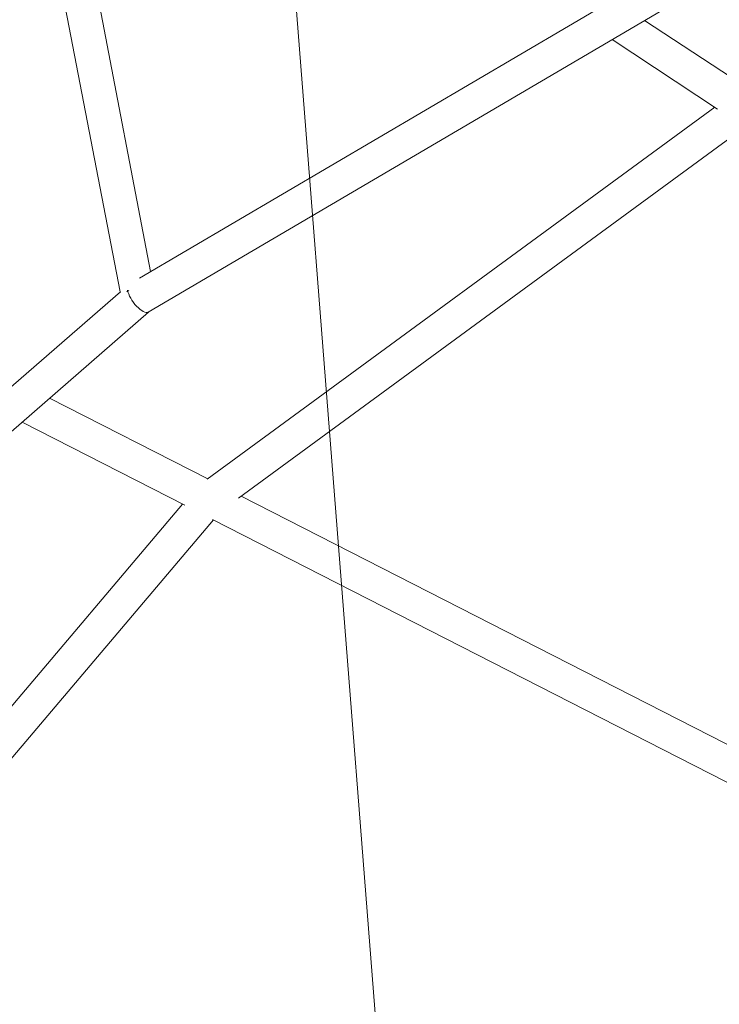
# Model space of a CAD drawing. Extents: x 5459245 to 5462690, y 5971016 to 5972523.
# Tile 143 of 198: x 5462452.285 to 5462452.616, y 5972213.45 to 5972213.917. Entities that reach past the tile are written whole.
import ezdxf

# ---------------------------------------------------------------- set-up
doc = ezdxf.new("R2010")
doc.units = 0
doc.layers.add('A_MAŁA ARCHITEKTURA', color=195, linetype='CONTINUOUS', lineweight=9)
doc.layers.add('ADT CCTV', color=102, linetype='CONTINUOUS')

# ---------------------------------------------------------------- blocks, each defined once
blk = doc.blocks.new('A$C43995eb0')
at = {"layer": 'A_MAŁA ARCHITEKTURA', "linetype": 'Continuous'}
for p, q in [((1539.24, -66.5), (1539.24, -533.9)), ((1555.24, -541), (1555.24, -66.5)), ((1540.76, -534.66), (1274.28, -400.67)), ((1257.73, -410.2), (1251.59, -466.29)), ((1266.64, -475.88), (1273.16, -416.32)), ((1272.98, -417.92), (1539.48, -551.93)), ((1481.72, -612.89), (1208.15, -438.62)), ((1202.19, -453.79), (1469.14, -623.85)), ((1853.8, -610.57), (1555.24, -540.53)), ((1539.24, -551.81), (1539.24, -635.97)), ((1555.24, -642.39), (1555.24, -555.83)), ((1555.24, -556.97), (1853.14, -626.85)), ((1778.42, -732.02), (1481.63, -612.83)), ((1464.1, -620.63), (1354.96, -705.72)), ((1364.8, -718.34), (1479.24, -629.11)), ((1479.07, -629.05), (1768.35, -745.22))]:
    blk.add_line(p, q, dxfattribs=at)
at = {"layer": 'A_MAŁA ARCHITEKTURA', "linetype": 'Continuous', "flags": 128}
blk.add_lwpolyline([(1477.67, -626.32), (1477.46, -626.22), (1476.74, -625.8)], dxfattribs=at)
at = {"layer": 'A_MAŁA ARCHITEKTURA', "linetype": 'Continuous'}
blk.add_ellipse((1477.95, -619.98), major_axis=(3.67, 7.14), ratio=0.381673, start_param=3.830399, end_param=6.247732, dxfattribs=at)
blk.add_ellipse((1477.95, -619.98), major_axis=(3.67, 7.14), ratio=0.381673, start_param=3.830399, end_param=6.247732, dxfattribs=at)
blk.add_open_spline([(768.63, -596.05), (771.65, -599.17), (780.31, -608.14), (794.77, -622.76), (812.06, -639.86), (829.56, -656.71), (847.24, -673.32), (865.1, -689.7), (883.15, -705.82), (901.38, -721.7), (919.78, -737.33), (938.36, -752.71), (957.11, -767.84), (976.03, -782.7), (995.11, -797.31), (1014.36, -811.66), (1033.77, -825.75), (1053.33, -839.57), (1073.05, -853.12), (1092.91, -866.4), (1112.93, -879.41), (1133.09, -892.15), (1153.39, -904.61), (1173.83, -916.79), (1194.41, -928.7), (1215.11, -940.32), (1235.95, -951.66), (1256.91, -962.72), (1277.99, -973.49), (1299.2, -983.97), (1320.52, -994.16), (1341.95, -1004.07), (1363.49, -1013.68), (1385.14, -1022.99), (1406.89, -1032.01), (1428.74, -1040.74), (1450.68, -1049.16), (1472.72, -1057.29), (1494.85, -1065.11), (1517.06, -1072.64), (1539.36, -1079.86), (1561.73, -1086.78), (1584.18, -1093.39), (1606.7, -1099.69), (1629.3, -1105.69), (1651.95, -1111.39), (1674.67, -1116.77), (1697.45, -1121.84), (1720.28, -1126.61), (1743.17, -1131.06), (1766.1, -1135.2), (1789.08, -1139.03), (1812.09, -1142.55), (1835.15, -1145.75), (1858.24, -1148.64), (1881.36, -1151.22), (1904.5, -1153.48), (1927.67, -1155.42), (1950.86, -1157.05), (1974.07, -1158.37), (1997.29, -1159.37), (2019.69, -1160.04), (2034.36, -1160.25), (2041.28, -1160.34)], degree=3, knots=[0, 0, 0, 0, 0.008859, 0.025435, 0.04201, 0.058584, 0.075158, 0.09173, 0.108302, 0.124873, 0.141442, 0.158011, 0.174578, 0.191145, 0.20771, 0.224275, 0.240838, 0.257401, 0.273962, 0.290523, 0.307082, 0.32364, 0.340197, 0.356754, 0.373309, 0.389863, 0.406416, 0.422968, 0.439519, 0.456068, 0.472617, 0.489165, 0.505712, 0.522258, 0.538803, 0.555347, 0.57189, 0.588432, 0.604973, 0.621513, 0.638052, 0.654591, 0.671129, 0.687665, 0.704202, 0.720737, 0.737272, 0.753806, 0.770339, 0.786872, 0.803404, 0.819936, 0.836467, 0.852998, 0.869528, 0.886058, 0.902587, 0.919116, 0.935645, 0.952174, 0.968702, 0.98523, 1, 1, 1, 1], dxfattribs=at)
blk = doc.blocks.new('A770198')
at = {"layer": 'ADT CCTV', "color": 140, "lineweight": 9}
blk.add_line((0.17296, 22.25893), (26.10176, 22.24412), dxfattribs=at)
blk = doc.blocks.new('G$CFAE608CC')
at = {"layer": 'ADT CCTV', "rotation": 90}
blk.add_blockref('A770198', (38.08383, 0), dxfattribs=at)

msp = doc.modelspace()

# ---------------------------------------------------------------- block references
at = {"layer": 'A_MAŁA ARCHITEKTURA', "xscale": 0.001, "yscale": 0.001, "zscale": 0.001, "rotation": 242.9301705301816}
msp.add_blockref('A$C43995eb0', (5462453.5658, 5972214.81866), dxfattribs=at)
at = {"layer": 'ADT CCTV', "rotation": 184.5356804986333}
msp.add_blockref('G$CFAE608CC', (5462467.50941, 5972223.83045), dxfattribs=at)

doc.saveas('drawing.dxf')
